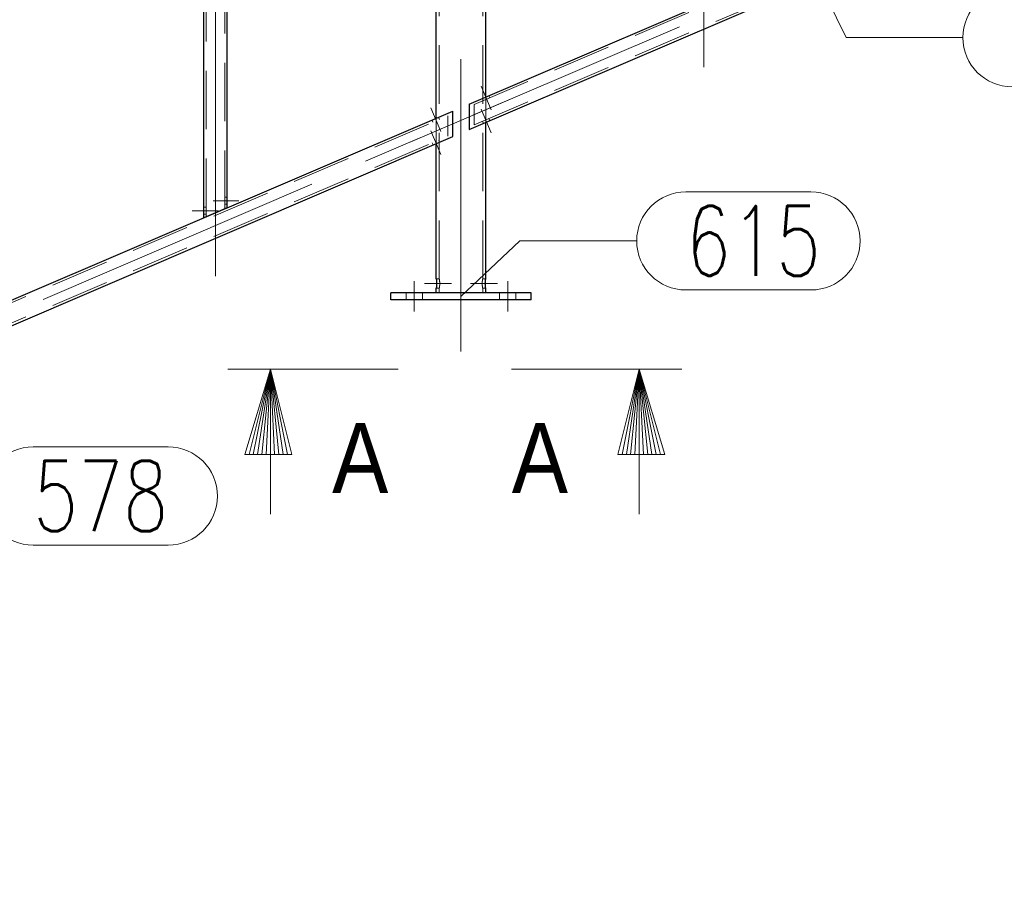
# Model space of a CAD drawing. Header units: millimetres. Extents: x -845 to -83, y 8759 to 9255.
# Tile 46 of 119: x -589 to -547, y 8847 to 8884. Entities that reach past the tile are written whole.
import ezdxf
from ezdxf.enums import TextEntityAlignment as Align

# ---------------------------------------------------------------- set-up
doc = ezdxf.new("R2010")
doc.units = ezdxf.units.MM
doc.header["$LTSCALE"] = 10
doc.linetypes.add('HIDDEN', pattern=[0.375, 0.25, -0.125])
doc.linetypes.add('MITTE', pattern=[2, 1.25, -0.25, 0.25, -0.25])
doc.layers.get('Defpoints').update_dxf_attribs({"color": 1})
for name, color, linetype, lineweight in [('PS_DIM', 4, 'Continuous', 13), ('PS_Hidden', 2, 'HIDDEN', 9), ('PS_Mid', 5, 'MITTE', 15), ('PS_Pos', 1, 'Continuous', 15), ('PS_Shape', 161, 'Continuous', 30), ('PS_SOLID', 7, 'Continuous', 30), ('PS_TEXT', 3, 'Continuous', 18)]:
    doc.layers.add(name, color=color, linetype=linetype, lineweight=lineweight)
doc.styles.add('gil', font='txt', dxfattribs={"width": 0.9})
doc.styles.add('ROMANS', font='romans.shx', dxfattribs={"width": 0.8})
doc.styles.add('simplex', font='simplex.shx', dxfattribs={"width": 0.75})
doc.dimstyles.new('1_20_PRZ', dxfattribs={"dimtxt": 2, "dimasz": 1, "dimexe": 2, "dimexo": 5, "dimgap": 1, "dimtad": 1, "dimdec": 0, "dimlfac": 20, "dimtxsty": 'simplex', "dimblk": 'dimznak', "dimcen": 2, "dimse1": 1, "dimse2": 1, "dimclrd": 256, "dimclrt": 4, "dimadec": 1, "dimazin": 0, "dimtfac": 1, "dimtdec": 0, "dimtix": 1, "dimtmove": 2, "dimatfit": 3, "dimldrblk": 'dim-grot', "dimfxl": 1, "dimarcsym": 0})
doc.dimstyles.new('średnice', dxfattribs={"dimtxt": 2, "dimasz": 2.5, "dimexe": 1, "dimexo": 1, "dimgap": 1, "dimtad": 1, "dimdec": 0, "dimlfac": 10, "dimtxsty": 'simplex', "dimcen": 2, "dimclrd": 256, "dimclre": 256, "dimclrt": 3, "dimadec": 1, "dimazin": 0, "dimtfac": 1, "dimtdec": 0, "dimtix": 1, "dimtmove": 1, "dimatfit": 0, "dimfxl": 1, "dimarcsym": 0})

# ---------------------------------------------------------------- blocks, each defined once
blk = doc.blocks.new('Znacznik')
at = {"layer": 'PS_TEXT'}
for p, q in [((4454.275, 7141.255), (4454.275, 7149.355)), ((4454.275, 7147.33), (4450.225, 7148.545)), ((4450.225, 7148.545), (4450.225, 7146.317)), ((4454.275, 7147.33), (4450.225, 7148.342)), ((4454.275, 7147.33), (4450.225, 7148.14)), ((4454.275, 7147.33), (4450.225, 7147.937)), ((4454.275, 7147.33), (4450.225, 7147.735)), ((4454.275, 7147.33), (4450.225, 7147.532)), ((4454.275, 7147.33), (4447.39, 7147.33)), ((4454.275, 7147.33), (4450.225, 7146.317)), ((4454.275, 7147.33), (4450.225, 7146.52)), ((4454.275, 7147.33), (4450.225, 7146.722)), ((4454.275, 7147.33), (4450.225, 7147.127)), ((4454.275, 7147.33), (4450.225, 7146.925)), ((4454.275, 7147.33), (4450.225, 7147.33))]:
    blk.add_line(p, q, dxfattribs=at)
blk = doc.blocks.new('PRZEK3')
at = {"layer": 'PS_DIM', "color": 7, "xscale": -0.8999999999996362, "yscale": 0.8999999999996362, "zscale": 0.9, "rotation": 90}
blk.add_blockref('Znacznik', (202262.669, 15878.888), dxfattribs=at)
at = {"layer": 'PS_TEXT', "style": 'ROMANS', "width": 0.9, "flags": 4}
blk.add_attdef('PRZEKRÓJ', (195831.81, 11873.655), '', height=2.916, dxfattribs=at)
blk = doc.blocks.new('dimznak')
at = {"color": 0}
for points in [[(0, 2), (0, -2)], [(-2, 0), (2, 0)]]:
    blk.add_lwpolyline(points, dxfattribs=at)
at = {"color": 2}
blk.add_lwpolyline([(1, 1), (-1, -1)], dxfattribs=at)
blk = doc.blocks.new('*D136')
at = {"layer": 'Defpoints', "color": 0, "transparency": 16777216}
for p in [(-464.843, 8886.829), (-619.283, 8849.329), (-458.783, 8849.329)]:
    blk.add_point(p, dxfattribs=at)
at = {"layer": 'PS_DIM', "lineweight": -2, "transparency": 16777216}
blk.add_line((-458.783, 8885.829), (-458.783, 8850.329), dxfattribs=at)
for p, rotation in [((-458.783, 8886.829), 90), ((-458.783, 8849.329), 270)]:
    blk.add_blockref('dimznak', p, dxfattribs=dict(at, rotation=rotation))
at = {"layer": 'PS_DIM', "color": 4, "transparency": 16777216, "insert": (-460.783, 8868.079), "char_height": 2, "attachment_point": 5, "rotation": 90, "style": 'simplex'}
blk.add_mtext('750', dxfattribs=at)
blk = doc.blocks.new('dim-grot')
blk.add_hatch(color=256).paths.add_polyline_path([(0, 0), (-2, 0.5), (-2, -0.5)])
blk.add_lwpolyline([(0, 0), (-2, 0.5), (-2, -0.5), (0, 0)])
blk = doc.blocks.new('*D137')
at = {"layer": 'Defpoints', "color": 0, "transparency": 16777216}
for p in [(-470.243, 8941.829), (-619.283, 8849.329), (-452.312, 8849.329)]:
    blk.add_point(p, dxfattribs=at)
at = {"layer": 'PS_DIM', "lineweight": -2, "transparency": 16777216}
blk.add_line((-452.312, 8940.829), (-452.312, 8850.329), dxfattribs=at)
for p, rotation in [((-452.312, 8941.829), 90), ((-452.312, 8849.329), 270)]:
    blk.add_blockref('dimznak', p, dxfattribs=dict(at, rotation=rotation))
at = {"layer": 'PS_DIM', "color": 4, "transparency": 16777216, "insert": (-454.312, 8895.579), "char_height": 2, "attachment_point": 5, "rotation": 90, "style": 'simplex'}
blk.add_mtext('1850', dxfattribs=at)
blk = doc.blocks.new('*D138')
at = {"layer": 'Defpoints', "color": 0, "transparency": 16777216}
for p in [(-642.283, 8890.129), (-464.843, 8886.829), (-464.843, 8838.437)]:
    blk.add_point(p, dxfattribs=at)
at = {"layer": 'PS_DIM', "lineweight": -2, "transparency": 16777216}
blk.add_line((-641.283, 8838.437), (-465.843, 8838.437), dxfattribs=at)
at = {"layer": 'PS_DIM', "lineweight": -2, "transparency": 16777216, "rotation": 180}
blk.add_blockref('dimznak', (-642.283, 8838.437), dxfattribs=at)
at = {"layer": 'PS_DIM', "lineweight": -2, "transparency": 16777216}
blk.add_blockref('dimznak', (-464.843, 8838.437), dxfattribs=at)
at = {"layer": 'PS_DIM', "color": 4, "transparency": 16777216, "insert": (-553.563, 8840.437), "char_height": 2, "attachment_point": 5, "style": 'simplex'}
blk.add_mtext('3549', dxfattribs=at)
blk = doc.blocks.new('*D236')
at = {"layer": 'Defpoints', "color": 0, "transparency": 16777216}
for p in [(-621.223, 8904.02), (-570.135, 8879.909), (-615.186, 8864.15), (-621.223, 8858.014), (-621.931, 8857.711)]:
    blk.add_point(p, dxfattribs=at)
at = {"layer": 'PS_DIM', "lineweight": -2, "transparency": 16777216}
blk.add_arc((-621.223, 8858.014), 8.607, 39.8991, 73.2995, dxfattribs=at)
at = {"layer": 'PS_DIM', "transparency": 16777216}
for points in [[(-618.81, 8865.846), (-618.689, 8866.671), (-621.223, 8866.622)], [(-614.265, 8863.753), (-614.975, 8863.317), (-613.312, 8861.405)]]:
    blk.add_solid(points, dxfattribs=at)
at = {"layer": 'PS_DIM', "color": 3, "transparency": 16777216, "insert": (-615.279, 8867.029), "char_height": 2, "attachment_point": 5, "rotation": 326.5993, "style": 'simplex'}
blk.add_mtext('66,8°', dxfattribs=at)
blk = doc.blocks.new('*X258')
at = {"layer": 'PS_Hidden', "color": 2, "linetype": 'HIDDEN'}
for p, q in [((-568.853, 8872.729), (-568.853, 8926.52)), ((-570.713, 8872.729), (-570.713, 8925.611)), ((-579.883, 8875.731), (-579.883, 8922.881)), ((-580.683, 8875.389), (-580.683, 8922.538)), ((-569.223, 8880.191), (-539.968, 8892.729)), ((-569.223, 8879.321), (-539.804, 8891.929)), ((-568.822, 8880.363), (-568.861, 8880.455)), ((-568.723, 8879.426), (-568.723, 8880.514)), ((-568.723, 8880.514), (-568.723, 8880.405)), ((-568.546, 8880.481), (-568.585, 8880.573)), ((-569.223, 8879.321), (-569.223, 8880.191)), ((-621.723, 8857.691), (-570.343, 8879.711)), ((-570.981, 8879.438), (-571.02, 8879.53)), ((-570.843, 8879.497), (-570.843, 8879.606)), ((-570.843, 8878.518), (-570.843, 8879.606)), ((-570.705, 8879.556), (-570.744, 8879.648)), ((-570.343, 8879.711), (-570.343, 8878.841)), ((-568.861, 8879.476), (-568.822, 8879.384)), ((-568.723, 8879.535), (-568.723, 8879.426)), ((-568.585, 8879.594), (-568.546, 8879.502)), ((-621.723, 8856.821), (-570.343, 8878.841)), ((-570.974, 8878.462), (-571.013, 8878.554)), ((-570.843, 8878.518), (-570.843, 8878.627)), ((-570.698, 8878.58), (-570.738, 8878.672)), ((-579.883, 8876.224), (-579.783, 8876.224)), ((-580.683, 8875.796), (-580.783, 8875.796)), ((-579.883, 8875.924), (-579.783, 8875.924)), ((-580.683, 8875.496), (-580.783, 8875.496)), ((-570.843, 8872.729), (-570.713, 8872.729)), ((-570.713, 8872.728), (-570.713, 8872.729)), ((-570.713, 8872.729), (-570.713, 8872.729)), ((-570.713, 8872.727), (-570.713, 8872.728)), ((-570.712, 8872.725), (-570.713, 8872.727)), ((-570.712, 8872.723), (-570.712, 8872.725)), ((-570.711, 8872.72), (-570.712, 8872.723)), ((-570.71, 8872.717), (-570.711, 8872.72)), ((-570.71, 8872.713), (-570.71, 8872.717)), ((-570.709, 8872.709), (-570.71, 8872.713)), ((-570.708, 8872.704), (-570.709, 8872.709)), ((-570.707, 8872.699), (-570.708, 8872.704)), ((-570.706, 8872.693), (-570.707, 8872.699)), ((-570.705, 8872.687), (-570.706, 8872.693)), ((-570.704, 8872.681), (-570.705, 8872.687)), ((-570.703, 8872.674), (-570.704, 8872.681)), ((-570.702, 8872.667), (-570.703, 8872.674)), ((-570.701, 8872.66), (-570.702, 8872.667)), ((-570.7, 8872.652), (-570.701, 8872.66)), ((-570.699, 8872.644), (-570.7, 8872.652)), ((-570.697, 8872.635), (-570.699, 8872.644)), ((-570.697, 8872.627), (-570.697, 8872.635)), ((-568.869, 8872.635), (-568.87, 8872.627)), ((-568.868, 8872.644), (-568.869, 8872.635)), ((-568.867, 8872.652), (-568.868, 8872.644)), ((-568.865, 8872.66), (-568.867, 8872.652)), ((-568.864, 8872.667), (-568.865, 8872.66)), ((-568.863, 8872.674), (-568.864, 8872.667)), ((-568.862, 8872.681), (-568.863, 8872.674)), ((-568.861, 8872.687), (-568.862, 8872.681)), ((-568.86, 8872.693), (-568.861, 8872.687)), ((-568.859, 8872.699), (-568.86, 8872.693)), ((-568.858, 8872.704), (-568.859, 8872.699)), ((-568.857, 8872.709), (-568.858, 8872.704)), ((-568.856, 8872.713), (-568.857, 8872.709)), ((-568.855, 8872.72), (-568.856, 8872.717)), ((-568.856, 8872.717), (-568.856, 8872.713)), ((-568.854, 8872.723), (-568.855, 8872.72)), ((-568.853, 8872.728), (-568.854, 8872.727)), ((-568.854, 8872.727), (-568.854, 8872.725)), ((-568.854, 8872.725), (-568.854, 8872.723)), ((-568.853, 8872.729), (-568.853, 8872.729)), ((-568.853, 8872.729), (-568.853, 8872.728)), ((-568.853, 8872.729), (-568.723, 8872.729)), ((-570.843, 8872.329), (-570.713, 8872.329)), ((-570.713, 8872.331), (-570.712, 8872.333)), ((-570.713, 8872.33), (-570.713, 8872.331)), ((-570.713, 8872.329), (-570.713, 8872.33)), ((-570.713, 8872.329), (-570.713, 8872.329)), ((-570.713, 8872.129), (-570.713, 8872.329)), ((-570.712, 8872.335), (-570.711, 8872.338)), ((-570.712, 8872.333), (-570.712, 8872.335)), ((-570.711, 8872.338), (-570.71, 8872.342)), ((-570.71, 8872.345), (-570.709, 8872.35)), ((-570.71, 8872.342), (-570.71, 8872.345)), ((-570.709, 8872.35), (-570.708, 8872.355)), ((-570.708, 8872.355), (-570.707, 8872.36)), ((-570.707, 8872.36), (-570.706, 8872.365)), ((-570.706, 8872.365), (-570.705, 8872.371)), ((-570.705, 8872.371), (-570.704, 8872.378)), ((-570.704, 8872.378), (-570.703, 8872.384)), ((-570.703, 8872.384), (-570.702, 8872.391)), ((-570.702, 8872.391), (-570.701, 8872.399)), ((-570.701, 8872.399), (-570.7, 8872.406)), ((-570.7, 8872.406), (-570.699, 8872.414)), ((-570.699, 8872.414), (-570.697, 8872.423)), ((-570.696, 8872.618), (-570.697, 8872.627)), ((-570.697, 8872.432), (-570.696, 8872.441)), ((-570.697, 8872.423), (-570.697, 8872.432)), ((-570.695, 8872.608), (-570.696, 8872.618)), ((-570.696, 8872.441), (-570.695, 8872.45)), ((-570.694, 8872.599), (-570.695, 8872.608)), ((-570.695, 8872.45), (-570.694, 8872.46)), ((-570.693, 8872.589), (-570.694, 8872.599)), ((-570.694, 8872.46), (-570.693, 8872.469)), ((-570.693, 8872.579), (-570.693, 8872.589)), ((-570.692, 8872.569), (-570.693, 8872.579)), ((-570.693, 8872.479), (-570.692, 8872.489)), ((-570.693, 8872.469), (-570.693, 8872.479)), ((-570.692, 8872.559), (-570.692, 8872.569)), ((-570.692, 8872.549), (-570.692, 8872.559)), ((-570.691, 8872.539), (-570.692, 8872.549)), ((-570.692, 8872.509), (-570.691, 8872.519)), ((-570.692, 8872.499), (-570.692, 8872.509)), ((-570.692, 8872.489), (-570.692, 8872.499)), ((-570.691, 8872.529), (-570.691, 8872.539)), ((-570.691, 8872.519), (-570.691, 8872.529)), ((-568.874, 8872.559), (-568.875, 8872.549)), ((-568.875, 8872.549), (-568.875, 8872.539)), ((-568.875, 8872.539), (-568.875, 8872.529)), ((-568.875, 8872.529), (-568.875, 8872.519)), ((-568.875, 8872.519), (-568.875, 8872.509)), ((-568.875, 8872.509), (-568.874, 8872.499)), ((-568.873, 8872.579), (-568.874, 8872.569)), ((-568.874, 8872.569), (-568.874, 8872.559)), ((-568.874, 8872.499), (-568.874, 8872.489)), ((-568.874, 8872.489), (-568.873, 8872.479)), ((-568.872, 8872.599), (-568.873, 8872.589)), ((-568.873, 8872.589), (-568.873, 8872.579)), ((-568.873, 8872.479), (-568.873, 8872.469)), ((-568.873, 8872.469), (-568.872, 8872.46)), ((-568.871, 8872.608), (-568.872, 8872.599)), ((-568.872, 8872.46), (-568.871, 8872.45)), ((-568.87, 8872.627), (-568.871, 8872.618)), ((-568.871, 8872.618), (-568.871, 8872.608)), ((-568.871, 8872.45), (-568.871, 8872.441)), ((-568.871, 8872.441), (-568.87, 8872.432)), ((-568.87, 8872.432), (-568.869, 8872.423)), ((-568.869, 8872.423), (-568.868, 8872.414)), ((-568.868, 8872.414), (-568.867, 8872.406)), ((-568.867, 8872.406), (-568.865, 8872.399)), ((-568.865, 8872.399), (-568.864, 8872.391)), ((-568.864, 8872.391), (-568.863, 8872.384)), ((-568.863, 8872.384), (-568.862, 8872.378)), ((-568.862, 8872.378), (-568.861, 8872.371)), ((-568.861, 8872.371), (-568.86, 8872.365)), ((-568.86, 8872.365), (-568.859, 8872.36)), ((-568.859, 8872.36), (-568.858, 8872.355)), ((-568.858, 8872.355), (-568.857, 8872.35)), ((-568.857, 8872.35), (-568.856, 8872.345)), ((-568.856, 8872.345), (-568.856, 8872.342)), ((-568.856, 8872.342), (-568.855, 8872.338)), ((-568.855, 8872.338), (-568.854, 8872.335)), ((-568.854, 8872.335), (-568.854, 8872.333)), ((-568.854, 8872.333), (-568.854, 8872.331)), ((-568.854, 8872.331), (-568.853, 8872.33)), ((-568.853, 8872.33), (-568.853, 8872.329)), ((-568.853, 8872.329), (-568.853, 8872.329)), ((-568.853, 8872.329), (-568.853, 8872.329)), ((-568.853, 8872.129), (-568.853, 8872.329)), ((-568.853, 8872.329), (-568.723, 8872.329)), ((-572.133, 8871.829), (-572.133, 8872.129)), ((-571.433, 8871.829), (-571.433, 8872.129)), ((-568.133, 8871.829), (-568.133, 8872.129)), ((-567.433, 8871.829), (-567.433, 8872.129))]:
    blk.add_line(p, q, dxfattribs=at)
at = {"layer": 'PS_Mid', "color": 5, "linetype": 'MITTE'}
for p, q in [((-559.395, 8881.798), (-559.395, 8934.603)), ((-569.783, 8869.629), (-569.783, 8930.319)), ((-580.283, 8872.846), (-580.283, 8925.651)), ((-571.926, 8878.597), (-537.493, 8893.354)), ((-568.92, 8880.974), (-568.487, 8879.963)), ((-568.92, 8880.974), (-568.487, 8879.963)), ((-624.426, 8856.097), (-567.64, 8880.435)), ((-571.079, 8880.049), (-570.646, 8879.037)), ((-571.079, 8880.049), (-570.646, 8879.037)), ((-568.487, 8878.984), (-568.92, 8879.995)), ((-568.487, 8878.984), (-568.92, 8879.995)), ((-571.072, 8879.072), (-570.639, 8878.061)), ((-571.072, 8879.072), (-570.639, 8878.061)), ((-579.283, 8876.074), (-580.383, 8876.074)), ((-579.283, 8876.074), (-580.383, 8876.074)), ((-581.283, 8875.646), (-580.169, 8875.646)), ((-581.283, 8875.646), (-580.169, 8875.646)), ((-571.783, 8872.629), (-571.783, 8871.329)), ((-570.19, 8872.529), (-571.343, 8872.529)), ((-568.223, 8872.529), (-569.377, 8872.529)), ((-567.783, 8872.629), (-567.783, 8871.329))]:
    blk.add_line(p, q, dxfattribs=at)
at = {"layer": 'PS_SOLID', "color": 7, "linetype": 'Continuous'}
for p, q in [((-568.723, 8880.514), (-568.723, 8926.52)), ((-570.843, 8879.606), (-570.843, 8925.611)), ((-579.783, 8875.774), (-579.783, 8923.151)), ((-580.783, 8875.346), (-580.783, 8922.722)), ((-569.431, 8880.211), (-539.988, 8892.829)), ((-569.431, 8879.123), (-539.783, 8891.829)), ((-621.931, 8857.711), (-570.135, 8879.909)), ((-570.135, 8878.821), (-570.135, 8879.909)), ((-569.431, 8880.211), (-569.431, 8879.123)), ((-568.723, 8872.729), (-568.723, 8879.426)), ((-621.931, 8856.623), (-570.135, 8878.821)), ((-570.843, 8872.729), (-570.843, 8878.518)), ((-579.783, 8875.774), (-580.783, 8875.346)), ((-570.843, 8872.729), (-570.843, 8872.729)), ((-570.843, 8872.729), (-570.843, 8872.728)), ((-570.843, 8872.728), (-570.843, 8872.727)), ((-570.843, 8872.727), (-570.842, 8872.725)), ((-570.842, 8872.725), (-570.842, 8872.723)), ((-570.842, 8872.723), (-570.841, 8872.72)), ((-570.841, 8872.72), (-570.841, 8872.717)), ((-570.841, 8872.717), (-570.84, 8872.713)), ((-570.84, 8872.713), (-570.839, 8872.709)), ((-570.839, 8872.709), (-570.839, 8872.704)), ((-570.839, 8872.704), (-570.838, 8872.699)), ((-570.838, 8872.699), (-570.837, 8872.693)), ((-570.837, 8872.693), (-570.836, 8872.687)), ((-570.836, 8872.687), (-570.835, 8872.681)), ((-570.835, 8872.681), (-570.834, 8872.674)), ((-570.834, 8872.674), (-570.833, 8872.667)), ((-570.833, 8872.667), (-570.832, 8872.66)), ((-570.832, 8872.66), (-570.831, 8872.652)), ((-570.831, 8872.652), (-570.83, 8872.644)), ((-570.83, 8872.644), (-570.829, 8872.635)), ((-570.829, 8872.635), (-570.829, 8872.627)), ((-568.738, 8872.627), (-568.737, 8872.635)), ((-568.737, 8872.635), (-568.736, 8872.644)), ((-568.736, 8872.644), (-568.735, 8872.652)), ((-568.735, 8872.652), (-568.734, 8872.66)), ((-568.734, 8872.66), (-568.733, 8872.667)), ((-568.733, 8872.667), (-568.732, 8872.674)), ((-568.732, 8872.674), (-568.731, 8872.681)), ((-568.731, 8872.681), (-568.73, 8872.687)), ((-568.73, 8872.687), (-568.729, 8872.693)), ((-568.729, 8872.693), (-568.728, 8872.699)), ((-568.728, 8872.704), (-568.727, 8872.709)), ((-568.728, 8872.699), (-568.728, 8872.704)), ((-568.727, 8872.709), (-568.726, 8872.713)), ((-568.726, 8872.713), (-568.725, 8872.717)), ((-568.725, 8872.72), (-568.724, 8872.723)), ((-568.725, 8872.717), (-568.725, 8872.72)), ((-568.724, 8872.725), (-568.723, 8872.727)), ((-568.724, 8872.723), (-568.724, 8872.725)), ((-568.723, 8872.728), (-568.723, 8872.729)), ((-568.723, 8872.729), (-568.723, 8872.729)), ((-568.723, 8872.729), (-568.723, 8872.729)), ((-568.723, 8872.727), (-568.723, 8872.728)), ((-570.842, 8872.333), (-570.843, 8872.331)), ((-570.843, 8872.331), (-570.843, 8872.33)), ((-570.843, 8872.33), (-570.843, 8872.329)), ((-570.843, 8872.329), (-570.843, 8872.329)), ((-570.843, 8872.129), (-570.843, 8872.329)), ((-570.841, 8872.338), (-570.842, 8872.335)), ((-570.842, 8872.335), (-570.842, 8872.333)), ((-570.84, 8872.345), (-570.841, 8872.342)), ((-570.841, 8872.342), (-570.841, 8872.338)), ((-570.839, 8872.35), (-570.84, 8872.345)), ((-570.838, 8872.36), (-570.839, 8872.355)), ((-570.839, 8872.355), (-570.839, 8872.35)), ((-570.837, 8872.365), (-570.838, 8872.36)), ((-570.836, 8872.371), (-570.837, 8872.365)), ((-570.835, 8872.378), (-570.836, 8872.371)), ((-570.834, 8872.384), (-570.835, 8872.378)), ((-570.833, 8872.391), (-570.834, 8872.384)), ((-570.832, 8872.399), (-570.833, 8872.391)), ((-570.831, 8872.406), (-570.832, 8872.399)), ((-570.83, 8872.414), (-570.831, 8872.406)), ((-570.829, 8872.423), (-570.83, 8872.414)), ((-570.829, 8872.627), (-570.828, 8872.618)), ((-570.828, 8872.441), (-570.829, 8872.432)), ((-570.829, 8872.432), (-570.829, 8872.423)), ((-570.828, 8872.618), (-570.827, 8872.608)), ((-570.827, 8872.45), (-570.828, 8872.441)), ((-570.827, 8872.608), (-570.826, 8872.599)), ((-570.826, 8872.46), (-570.827, 8872.45)), ((-570.826, 8872.599), (-570.826, 8872.589)), ((-570.826, 8872.589), (-570.825, 8872.579)), ((-570.825, 8872.479), (-570.826, 8872.47)), ((-570.826, 8872.47), (-570.826, 8872.46)), ((-570.825, 8872.579), (-570.825, 8872.569)), ((-570.825, 8872.569), (-570.824, 8872.559)), ((-570.824, 8872.499), (-570.825, 8872.489)), ((-570.825, 8872.489), (-570.825, 8872.479)), ((-570.824, 8872.559), (-570.824, 8872.549)), ((-570.824, 8872.549), (-570.824, 8872.539)), ((-570.824, 8872.539), (-570.824, 8872.529)), ((-570.824, 8872.529), (-570.824, 8872.519)), ((-570.824, 8872.519), (-570.824, 8872.509)), ((-570.824, 8872.509), (-570.824, 8872.499)), ((-568.742, 8872.559), (-568.741, 8872.569)), ((-568.742, 8872.549), (-568.742, 8872.559)), ((-568.742, 8872.539), (-568.742, 8872.549)), ((-568.742, 8872.529), (-568.742, 8872.539)), ((-568.742, 8872.519), (-568.742, 8872.529)), ((-568.742, 8872.509), (-568.742, 8872.519)), ((-568.742, 8872.499), (-568.742, 8872.509)), ((-568.741, 8872.489), (-568.742, 8872.499)), ((-568.741, 8872.579), (-568.74, 8872.589)), ((-568.741, 8872.569), (-568.741, 8872.579)), ((-568.741, 8872.479), (-568.741, 8872.489)), ((-568.74, 8872.47), (-568.741, 8872.479)), ((-568.74, 8872.599), (-568.739, 8872.608)), ((-568.74, 8872.589), (-568.74, 8872.599)), ((-568.74, 8872.46), (-568.74, 8872.47)), ((-568.739, 8872.45), (-568.74, 8872.46)), ((-568.739, 8872.608), (-568.738, 8872.618)), ((-568.738, 8872.441), (-568.739, 8872.45)), ((-568.738, 8872.618), (-568.738, 8872.627)), ((-568.738, 8872.432), (-568.738, 8872.441)), ((-568.737, 8872.423), (-568.738, 8872.432)), ((-568.736, 8872.414), (-568.737, 8872.423)), ((-568.735, 8872.406), (-568.736, 8872.414)), ((-568.734, 8872.399), (-568.735, 8872.406)), ((-568.733, 8872.391), (-568.734, 8872.399)), ((-568.732, 8872.384), (-568.733, 8872.391)), ((-568.731, 8872.378), (-568.732, 8872.384)), ((-568.73, 8872.371), (-568.731, 8872.378)), ((-568.729, 8872.365), (-568.73, 8872.371)), ((-568.728, 8872.36), (-568.729, 8872.365)), ((-568.728, 8872.355), (-568.728, 8872.36)), ((-568.727, 8872.35), (-568.728, 8872.355)), ((-568.726, 8872.345), (-568.727, 8872.35)), ((-568.725, 8872.342), (-568.726, 8872.345)), ((-568.725, 8872.338), (-568.725, 8872.342)), ((-568.724, 8872.335), (-568.725, 8872.338)), ((-568.724, 8872.333), (-568.724, 8872.335)), ((-568.723, 8872.331), (-568.724, 8872.333)), ((-568.723, 8872.33), (-568.723, 8872.331)), ((-568.723, 8872.329), (-568.723, 8872.33)), ((-568.723, 8872.329), (-568.723, 8872.329)), ((-568.723, 8872.129), (-568.723, 8872.329)), ((-572.783, 8871.829), (-572.783, 8872.129)), ((-566.783, 8872.129), (-572.783, 8872.129)), ((-566.783, 8871.829), (-572.783, 8871.829)), ((-566.783, 8871.829), (-566.783, 8872.129))]:
    blk.add_line(p, q, dxfattribs=at)
blk = doc.blocks.new('*X292')
at = {"color": 1}
for p, q in [((-596.033, 8868.266), (-595.193, 8863.437)), ((-588.093, 8865.537), (-582.307, 8865.537)), ((-595.193, 8863.437), (-590.193, 8863.437)), ((-588.093, 8861.337), (-582.307, 8861.337))]:
    blk.add_line(p, q, dxfattribs=at)
for centre, start, end in [((-588.093, 8863.437), 90, 270), ((-582.307, 8863.437), 270, 90)]:
    blk.add_arc(centre, 2.1, start, end, dxfattribs=at)
at = {"color": 30, "style": 'simplex', "width": 0.75}
blk.add_text('578', height=3, dxfattribs=at).set_placement((-588.093, 8861.937))
blk = doc.blocks.new('*X300')
at = {"color": 1}
for p, q in [((-560.163, 8876.456), (-554.806, 8876.456)), ((-569.783, 8871.979), (-567.263, 8874.356)), ((-567.263, 8874.356), (-562.263, 8874.356)), ((-560.163, 8872.256), (-554.806, 8872.256))]:
    blk.add_line(p, q, dxfattribs=at)
for centre, start, end in [((-560.163, 8874.356), 90, 270), ((-554.806, 8874.356), 270, 90)]:
    blk.add_arc(centre, 2.1, start, end, dxfattribs=at)
at = {"color": 30, "style": 'simplex', "width": 0.75}
blk.add_text('615', height=3, dxfattribs=at).set_placement((-560.163, 8872.856))
blk = doc.blocks.new('*X301')
at = {"color": 1}
for p, q in [((-554.713, 8885.975), (-553.304, 8883.057)), ((-546.204, 8885.157), (-540.418, 8885.157)), ((-553.304, 8883.057), (-548.304, 8883.057)), ((-546.204, 8880.957), (-540.418, 8880.957))]:
    blk.add_line(p, q, dxfattribs=at)
for centre, start, end in [((-546.204, 8883.057), 90, 270), ((-540.418, 8883.057), 270, 90)]:
    blk.add_arc(centre, 2.1, start, end, dxfattribs=at)
at = {"color": 30, "style": 'simplex', "width": 0.75}
blk.add_text('595', height=3, dxfattribs=at).set_placement((-546.204, 8881.557))

msp = doc.modelspace()

# ---------------------------------------------------------------- block references
at = {"layer": 'PS_Pos'}
for name in ['*X301', '*X300', '*X292']:
    msp.add_blockref(name, (0, 0), dxfattribs=at)
at = {"layer": 'PS_Shape', "color": 31}
msp.add_blockref('*X258', (0, 0), dxfattribs=at)
at = {"layer": 'PS_TEXT'}
ref = msp.add_blockref('PRZEK3', (-196408.012, 20738.903), dxfattribs=dict(at, xscale=-1, rotation=180))
ref.add_attrib('PRZEKRÓJ', 'A', dxfattribs={"height": 3, "style": 'gil', "width": 0.9}).set_placement((-575.298, 8862.665), align=Align.BOTTOM_LEFT)
ref = msp.add_blockref('PRZEK3', (195267.913, 20738.903), dxfattribs=dict(at, rotation=180))
ref.add_attrib('PRZEKRÓJ', 'A', dxfattribs={"height": 3, "style": 'gil', "width": 0.9}).set_placement((-567.61, 8862.665), align=Align.BOTTOM_LEFT)

# ---------------------------------------------------------------- dimensions: what is measured, and where the dimension line sits
at = {"layer": 'PS_DIM'}
for base, p1, picture, middle in [((-452.312, 8849.329), (-470.243, 8941.829), '*D137', (-454.312, 8895.579)), ((-458.783, 8849.329), (-464.843, 8886.829), '*D136', (-460.783, 8868.079))]:
    dim = msp.add_linear_dim(base=base, p1=p1, p2=(-619.283, 8849.329), angle=90, dimstyle='1_20_PRZ', dxfattribs=at)
    dim.commit()
    dim.dimension.update_dxf_attribs({"geometry": picture, "text_midpoint": middle})
dim = msp.add_angular_dim_2l(base=(-615.186, 8864.15), line1=((-621.931, 8857.711), (-570.135, 8879.909)), line2=((-621.223, 8858.014), (-621.223, 8904.02)), dimstyle='średnice', dxfattribs=at)
dim.commit()
dim.dimension.update_dxf_attribs({"geometry": '*D236', "text_midpoint": (-615.279, 8867.029)})
dim = msp.add_linear_dim(base=(-464.843, 8838.437), p1=(-642.283, 8890.129), p2=(-464.843, 8886.829), dimstyle='1_20_PRZ', dxfattribs=at)
dim.commit()
dim.dimension.update_dxf_attribs({"geometry": '*D138', "text_midpoint": (-553.563, 8840.437)})

doc.saveas('drawing.dxf')
